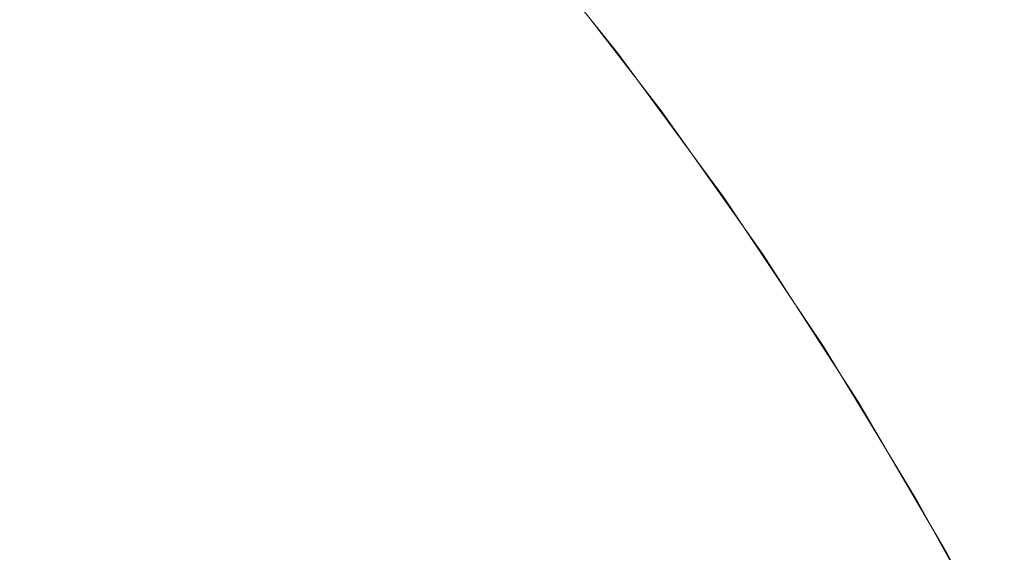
# Model space of a CAD drawing. Header units: centimetres. Extents: x -26 to 27.3, y -25.3 to -23.5.
# Tile 197 of 200: x 27.2742 to 27.2981, y -23.5111 to -23.4982. Entities that reach past the tile are written whole.
import ezdxf

# ---------------------------------------------------------------- set-up
doc = ezdxf.new("R2010")
doc.units = ezdxf.units.CM
doc.header["$LTSCALE"] = 2.54
doc.layers.add('Lucido design-1', color=7, linetype='Continuous')

# ---------------------------------------------------------------- blocks, each defined once
blk = doc.blocks.new('Gruppo-4-1')
at = {"color": 7, "linetype": 'Continuous', "lineweight": 9}
for points, invisible_edges in [([(27.277588, -23.49449, -350.015332), (27.280302, -23.497445, -350.015332), (27.279233, -23.498386, -350.019194), (27.27656, -23.495475, -350.019194)], 15), ([(27.283367, -23.494748, -349.999363), (27.286065, -23.497948, -349.999363), (27.285463, -23.498434, -350.00342), (27.282786, -23.495259, -350.00342)], 15), ([(27.2731, -23.496141, -349.339392), (27.27582, -23.498982, -349.339392), (27.277096, -23.497813, -349.343202), (27.274324, -23.494917, -349.343202)], 15), ([(27.279289, -23.495804, -349.35101), (27.282018, -23.498915, -349.35101), (27.282966, -23.498119, -349.354995), (27.280202, -23.494967, -349.354995)], 15), ([(27.282786, -23.495259, -350.00342), (27.285463, -23.498434, -350.00342), (27.284732, -23.499024, -350.007438), (27.282081, -23.49588, -350.007438)], 15), ([(27.27656, -23.495475, -350.019194), (27.279233, -23.498386, -350.019194), (27.278047, -23.49943, -350.02299), (27.275419, -23.496569, -350.02299)], 15), ([(27.285758, -23.495777, -349.375446), (27.288481, -23.499171, -349.375446), (27.288651, -23.499041, -349.379592), (27.285921, -23.49564, -349.379592)], 15), ([(27.288026, -23.498187, -349.382667), (27.285957, -23.495609, -349.382667), (27.285921, -23.49564, -349.379592), (27.288651, -23.499041, -349.379592)], 14), ([(27.278253, -23.496752, -349.347077), (27.280942, -23.499818, -349.347077), (27.282018, -23.498915, -349.35101), (27.279289, -23.495804, -349.35101)], 15), ([(27.282081, -23.49588, -350.007438), (27.284732, -23.499024, -350.007438), (27.283873, -23.499717, -350.011411), (27.281252, -23.496609, -350.011411)], 15), ([(27.285462, -23.496025, -349.37131), (27.288175, -23.499406, -349.37131), (27.288481, -23.499171, -349.375446), (27.285758, -23.495777, -349.375446)], 15), ([(27.271763, -23.497478, -349.335655), (27.274425, -23.50026, -349.335655), (27.27582, -23.498982, -349.339392), (27.2731, -23.496141, -349.339392)], 15), ([(27.285034, -23.496384, -349.367189), (27.287732, -23.499745, -349.367189), (27.288175, -23.499406, -349.37131), (27.285462, -23.496025, -349.37131)], 15), ([(27.284475, -23.496853, -349.363092), (27.287154, -23.50019, -349.363092), (27.287732, -23.499745, -349.367189), (27.285034, -23.496384, -349.367189)], 15), ([(27.275419, -23.496569, -350.02299), (27.278047, -23.49943, -350.02299), (27.276745, -23.500575, -350.026716), (27.274167, -23.497769, -350.026716)], 15), ([(27.281252, -23.496609, -350.011411), (27.283873, -23.499717, -350.011411), (27.282889, -23.500512, -350.015332), (27.280302, -23.497445, -350.015332)], 15), ([(27.277096, -23.497813, -349.343202), (27.27974, -23.500827, -349.343202), (27.280942, -23.499818, -349.347077), (27.278253, -23.496752, -349.347077)], 15), ([(27.283786, -23.497431, -349.359025), (27.286439, -23.500738, -349.359025), (27.287154, -23.50019, -349.363092), (27.284475, -23.496853, -349.363092)], 15), ([(27.287083, -23.497126, -349.987027), (27.289676, -23.500481, -349.987027), (27.289462, -23.500639, -349.991159), (27.286876, -23.497293, -349.991159)], 15), ([(27.288024, -23.498188, -349.982667), (27.289753, -23.500425, -349.982667), (27.289676, -23.500481, -349.987027), (27.287083, -23.497126, -349.987027)], 14), ([(27.286876, -23.497293, -349.991159), (27.289462, -23.500639, -349.991159), (27.289111, -23.500899, -349.995273), (27.286536, -23.497567, -349.995273)], 15), ([(27.270314, -23.498927, -349.331997), (27.272916, -23.501644, -349.331997), (27.274425, -23.50026, -349.335655), (27.271763, -23.497478, -349.335655)], 15), ([(27.280302, -23.497445, -350.015332), (27.282889, -23.500512, -350.015332), (27.28178, -23.501407, -350.019194), (27.279233, -23.498386, -350.019194)], 15), ([(27.282966, -23.498119, -349.354995), (27.28559, -23.501389, -349.354995), (27.286439, -23.500738, -349.359025), (27.283786, -23.497431, -349.359025)], 15), ([(27.286536, -23.497567, -349.995273), (27.289111, -23.500899, -349.995273), (27.288624, -23.501259, -349.999363), (27.286065, -23.497948, -349.999363)], 15), ([(27.274167, -23.497769, -350.026716), (27.276745, -23.500575, -350.026716), (27.275331, -23.50182, -350.030363), (27.272807, -23.499072, -350.030363)], 15), ([(27.27582, -23.498982, -349.339392), (27.278413, -23.50194, -349.339392), (27.27974, -23.500827, -349.343202), (27.277096, -23.497813, -349.343202)], 15), ([(27.286065, -23.497948, -349.999363), (27.288624, -23.501259, -349.999363), (27.288002, -23.501719, -350.00342), (27.285463, -23.498434, -350.00342)], 15), ([(27.282018, -23.498915, -349.35101), (27.284608, -23.502143, -349.35101), (27.28559, -23.501389, -349.354995), (27.282966, -23.498119, -349.354995)], 15), ([(27.288024, -23.498188, -349.982667), (27.288026, -23.498187, -349.382667), (27.288688, -23.499012, -349.382667)], 9), ([(27.288688, -23.499012, -349.382667), (27.289753, -23.500425, -349.982667), (27.288024, -23.498188, -349.982667)], 9), ([(27.288651, -23.499041, -349.379592), (27.288688, -23.499012, -349.382667), (27.288026, -23.498187, -349.382667)], 9), ([(27.279233, -23.498386, -350.019194), (27.28178, -23.501407, -350.019194), (27.280551, -23.5024, -350.02299), (27.278047, -23.49943, -350.02299)], 15), ([(27.285463, -23.498434, -350.00342), (27.288002, -23.501719, -350.00342), (27.287247, -23.502278, -350.007438), (27.284732, -23.499024, -350.007438)], 15), ([(27.274425, -23.50026, -349.335655), (27.276964, -23.503155, -349.335655), (27.278413, -23.50194, -349.339392), (27.27582, -23.498982, -349.339392)], 15), ([(27.280942, -23.499818, -349.347077), (27.283494, -23.502998, -349.347077), (27.284608, -23.502143, -349.35101), (27.282018, -23.498915, -349.35101)], 15), ([(27.284732, -23.499024, -350.007438), (27.287247, -23.502278, -350.007438), (27.28636, -23.502934, -350.011411), (27.283873, -23.499717, -350.011411)], 15), ([(27.288481, -23.499171, -349.375446), (27.291054, -23.50268, -349.375446), (27.291229, -23.502557, -349.379592), (27.288651, -23.499041, -349.379592)], 15), ([(27.290501, -23.501484, -349.382667), (27.288688, -23.499012, -349.382667), (27.288651, -23.499041, -349.379592), (27.291229, -23.502557, -349.379592)], 14), ([(27.288688, -23.499012, -349.382667), (27.290502, -23.501484, -349.982667), (27.289753, -23.500425, -349.982667)], 9), ([(27.288688, -23.499012, -349.382667), (27.290501, -23.501484, -349.382667), (27.290502, -23.501484, -349.982667)], 10), ([(27.272807, -23.499072, -350.030363), (27.275331, -23.50182, -350.030363), (27.273807, -23.503161, -350.033928), (27.271342, -23.500477, -350.033928)], 15), ([(27.288175, -23.499406, -349.37131), (27.290738, -23.502901, -349.37131), (27.291054, -23.50268, -349.375446), (27.288481, -23.499171, -349.375446)], 15), ([(27.278047, -23.49943, -350.02299), (27.280551, -23.5024, -350.02299), (27.279202, -23.503489, -350.026716), (27.276745, -23.500575, -350.026716)], 15), ([(27.287732, -23.499745, -349.367189), (27.290281, -23.503222, -349.367189), (27.290738, -23.502901, -349.37131), (27.288175, -23.499406, -349.37131)], 15), ([(27.283873, -23.499717, -350.011411), (27.28636, -23.502934, -350.011411), (27.285342, -23.503687, -350.015332), (27.282889, -23.500512, -350.015332)], 15), ([(27.287154, -23.50019, -349.363092), (27.289683, -23.50364, -349.363092), (27.290281, -23.503222, -349.367189), (27.287732, -23.499745, -349.367189)], 15), ([(27.27974, -23.500827, -349.343202), (27.282249, -23.503953, -349.343202), (27.283494, -23.502998, -349.347077), (27.280942, -23.499818, -349.347077)], 15), ([(27.286439, -23.500738, -349.359025), (27.288946, -23.504156, -349.359025), (27.289683, -23.50364, -349.363092), (27.287154, -23.50019, -349.363092)], 15), ([(27.272916, -23.501644, -349.331997), (27.275396, -23.504472, -349.331997), (27.276964, -23.503155, -349.335655), (27.274425, -23.50026, -349.335655)], 15), ([(27.289676, -23.500481, -349.987027), (27.289753, -23.500425, -349.982667), (27.290502, -23.501484, -349.982667)], 9), ([(27.276745, -23.500575, -350.026716), (27.279202, -23.503489, -350.026716), (27.277736, -23.504672, -350.030363), (27.275331, -23.50182, -350.030363)], 15), ([(27.282889, -23.500512, -350.015332), (27.285342, -23.503687, -350.015332), (27.284197, -23.504534, -350.019194), (27.28178, -23.501407, -350.019194)], 15), ([(27.289462, -23.500639, -349.991159), (27.291905, -23.504093, -349.991159), (27.291543, -23.504337, -349.995273), (27.289111, -23.500899, -349.995273)], 15), ([(27.289676, -23.500481, -349.987027), (27.292125, -23.503944, -349.987027), (27.291905, -23.504093, -349.991159), (27.289462, -23.500639, -349.991159)], 15), ([(27.290502, -23.501484, -349.982667), (27.292204, -23.503891, -349.982667), (27.292125, -23.503944, -349.987027), (27.289676, -23.500481, -349.987027)], 14), ([(27.278413, -23.50194, -349.339392), (27.280875, -23.505007, -349.339392), (27.282249, -23.503953, -349.343202), (27.27974, -23.500827, -349.343202)], 15), ([(27.28559, -23.501389, -349.354995), (27.28807, -23.50477, -349.354995), (27.288946, -23.504156, -349.359025), (27.286439, -23.500738, -349.359025)], 15), ([(27.289111, -23.500899, -349.995273), (27.291543, -23.504337, -349.995273), (27.291041, -23.504677, -349.999363), (27.288624, -23.501259, -349.999363)], 15), ([(27.28178, -23.501407, -350.019194), (27.284197, -23.504534, -350.019194), (27.282926, -23.505473, -350.02299), (27.280551, -23.5024, -350.02299)], 15), ([(27.284608, -23.502143, -349.35101), (27.287055, -23.50548, -349.35101), (27.28807, -23.50477, -349.354995), (27.28559, -23.501389, -349.354995)], 15), ([(27.288624, -23.501259, -349.999363), (27.291041, -23.504677, -349.999363), (27.2904, -23.50511, -350.00342), (27.288002, -23.501719, -350.00342)], 15), ([(27.271292, -23.503131, -349.328425), (27.273709, -23.505887, -349.328425), (27.275396, -23.504472, -349.331997), (27.272916, -23.501644, -349.331997)], 15), ([(27.291229, -23.502557, -349.379592), (27.291268, -23.50253, -349.382667), (27.290501, -23.501484, -349.382667)], 9), ([(27.292204, -23.503891, -349.982667), (27.290501, -23.501484, -349.382667), (27.291268, -23.50253, -349.382667)], 9), ([(27.292204, -23.503891, -349.982667), (27.290502, -23.501484, -349.982667), (27.290501, -23.501484, -349.382667)], 10), ([(27.275331, -23.50182, -350.030363), (27.277736, -23.504672, -350.030363), (27.276157, -23.505948, -350.033928), (27.273807, -23.503161, -350.033928)], 15), ([(27.288002, -23.501719, -350.00342), (27.2904, -23.50511, -350.00342), (27.289622, -23.505636, -350.007438), (27.287247, -23.502278, -350.007438)], 15), ([(27.276964, -23.503155, -349.335655), (27.279375, -23.506158, -349.335655), (27.280875, -23.505007, -349.339392), (27.278413, -23.50194, -349.339392)], 15), ([(27.283494, -23.502998, -349.347077), (27.285905, -23.506286, -349.347077), (27.287055, -23.50548, -349.35101), (27.284608, -23.502143, -349.35101)], 15), ([(27.287247, -23.502278, -350.007438), (27.289622, -23.505636, -350.007438), (27.288707, -23.506254, -350.011411), (27.28636, -23.502934, -350.011411)], 15), ([(27.280551, -23.5024, -350.02299), (27.282926, -23.505473, -350.02299), (27.281532, -23.506504, -350.026716), (27.279202, -23.503489, -350.026716)], 15), ([(27.291054, -23.50268, -349.375446), (27.293472, -23.506298, -349.375446), (27.293652, -23.506183, -349.379592), (27.291229, -23.502557, -349.379592)], 15), ([(27.292802, -23.504826, -349.382667), (27.291268, -23.50253, -349.382667), (27.291229, -23.502557, -349.379592), (27.293652, -23.506183, -349.379592)], 14), ([(27.291268, -23.50253, -349.382667), (27.292806, -23.504824, -349.982667), (27.292204, -23.503891, -349.982667)], 9), ([(27.291268, -23.50253, -349.382667), (27.292802, -23.504826, -349.382667), (27.292806, -23.504824, -349.982667)], 10), ([(27.290738, -23.502901, -349.37131), (27.293146, -23.506506, -349.37131), (27.293472, -23.506298, -349.375446), (27.291054, -23.50268, -349.375446)], 15), ([(27.282249, -23.503953, -349.343202), (27.284619, -23.507186, -349.343202), (27.285905, -23.506286, -349.347077), (27.283494, -23.502998, -349.347077)], 15), ([(27.28636, -23.502934, -350.011411), (27.288707, -23.506254, -350.011411), (27.287659, -23.506962, -350.015332), (27.285342, -23.503687, -350.015332)], 15), ([(27.290281, -23.503222, -349.367189), (27.292676, -23.506806, -349.367189), (27.293146, -23.506506, -349.37131), (27.290738, -23.502901, -349.37131)], 15), ([(27.273807, -23.503161, -350.033928), (27.276157, -23.505948, -350.033928), (27.274467, -23.507312, -350.037403), (27.272177, -23.504596, -350.037403)], 15), ([(27.275396, -23.504472, -349.331997), (27.27775, -23.507405, -349.331997), (27.279375, -23.506158, -349.335655), (27.276964, -23.503155, -349.335655)], 15), ([(27.289683, -23.50364, -349.363092), (27.292061, -23.507197, -349.363092), (27.292676, -23.506806, -349.367189), (27.290281, -23.503222, -349.367189)], 15), ([(27.279202, -23.503489, -350.026716), (27.281532, -23.506504, -350.026716), (27.280018, -23.507624, -350.030363), (27.277736, -23.504672, -350.030363)], 15), ([(27.285342, -23.503687, -350.015332), (27.287659, -23.506962, -350.015332), (27.286479, -23.50776, -350.019194), (27.284197, -23.504534, -350.019194)], 15), ([(27.288946, -23.504156, -349.359025), (27.291301, -23.507681, -349.359025), (27.292061, -23.507197, -349.363092), (27.289683, -23.50364, -349.363092)], 15), ([(27.280875, -23.505007, -349.339392), (27.283201, -23.508179, -349.339392), (27.284619, -23.507186, -349.343202), (27.282249, -23.503953, -349.343202)], 15), ([(27.292125, -23.503944, -349.987027), (27.294425, -23.507507, -349.987027), (27.294198, -23.507647, -349.991159), (27.291905, -23.504093, -349.991159)], 15), ([(27.292125, -23.503944, -349.987027), (27.292204, -23.503891, -349.982667), (27.292806, -23.504824, -349.982667)], 9), ([(27.292806, -23.504824, -349.982667), (27.294506, -23.507457, -349.982667), (27.294425, -23.507507, -349.987027), (27.292125, -23.503944, -349.987027)], 14), ([(27.28807, -23.50477, -349.354995), (27.290399, -23.508256, -349.354995), (27.291301, -23.507681, -349.359025), (27.288946, -23.504156, -349.359025)], 15), ([(27.291905, -23.504093, -349.991159), (27.294198, -23.507647, -349.991159), (27.293827, -23.507876, -349.995273), (27.291543, -23.504337, -349.995273)], 15), ([(27.273709, -23.505887, -349.328425), (27.276003, -23.508745, -349.328425), (27.27775, -23.507405, -349.331997), (27.275396, -23.504472, -349.331997)], 15), ([(27.291543, -23.504337, -349.995273), (27.293827, -23.507876, -349.995273), (27.293311, -23.508193, -349.999363), (27.291041, -23.504677, -349.999363)], 15), ([(27.272177, -23.504596, -350.037403), (27.274467, -23.507312, -350.037403), (27.272669, -23.508764, -350.040783), (27.270442, -23.506123, -350.040783)], 15), ([(27.277736, -23.504672, -350.030363), (27.280018, -23.507624, -350.030363), (27.278386, -23.508832, -350.033928), (27.276157, -23.505948, -350.033928)], 15), ([(27.284197, -23.504534, -350.019194), (27.286479, -23.50776, -350.019194), (27.28517, -23.508645, -350.02299), (27.282926, -23.505473, -350.02299)], 15), ([(27.291041, -23.504677, -349.999363), (27.293311, -23.508193, -349.999363), (27.292652, -23.508599, -350.00342), (27.2904, -23.50511, -350.00342)], 15), ([(27.287055, -23.50548, -349.35101), (27.289355, -23.508921, -349.35101), (27.290399, -23.508256, -349.354995), (27.28807, -23.50477, -349.354995)], 15), ([(27.292806, -23.504824, -349.982667), (27.292802, -23.504826, -349.382667), (27.293692, -23.506158, -349.382667)], 9), ([(27.293652, -23.506183, -349.379592), (27.293692, -23.506158, -349.382667), (27.292802, -23.504826, -349.382667)], 9), ([(27.293692, -23.506158, -349.382667), (27.294506, -23.507457, -349.982667), (27.292806, -23.504824, -349.982667)], 9), ([(27.279375, -23.506158, -349.335655), (27.281652, -23.509264, -349.335655), (27.283201, -23.508179, -349.339392), (27.280875, -23.505007, -349.339392)], 15), ([(27.2904, -23.50511, -350.00342), (27.292652, -23.508599, -350.00342), (27.291852, -23.509091, -350.007438), (27.289622, -23.505636, -350.007438)], 15), ([(27.282926, -23.505473, -350.02299), (27.28517, -23.508645, -350.02299), (27.283733, -23.509616, -350.026716), (27.281532, -23.506504, -350.026716)], 15), ([(27.285905, -23.506286, -349.347077), (27.28817, -23.509676, -349.347077), (27.289355, -23.508921, -349.35101), (27.287055, -23.50548, -349.35101)], 15), ([(27.289622, -23.505636, -350.007438), (27.291852, -23.509091, -350.007438), (27.290912, -23.50967, -350.011411), (27.288707, -23.506254, -350.011411)], 15), ([(27.271907, -23.507399, -349.324944), (27.274137, -23.510177, -349.324944), (27.276003, -23.508745, -349.328425), (27.273709, -23.505887, -349.328425)], 15), ([(27.276157, -23.505948, -350.033928), (27.278386, -23.508832, -350.033928), (27.276639, -23.510123, -350.037403), (27.274467, -23.507312, -350.037403)], 15), ([(27.27775, -23.507405, -349.331997), (27.279974, -23.510439, -349.331997), (27.281652, -23.509264, -349.335655), (27.279375, -23.506158, -349.335655)], 15), ([(27.293472, -23.506298, -349.375446), (27.29573, -23.510019, -349.375446), (27.295915, -23.509912, -349.379592), (27.293652, -23.506183, -349.379592)], 15), ([(27.294965, -23.508256, -349.382667), (27.293692, -23.506158, -349.382667), (27.293652, -23.506183, -349.379592), (27.295915, -23.509912, -349.379592)], 14), ([(27.293692, -23.506158, -349.382667), (27.294965, -23.508256, -349.382667), (27.294972, -23.508251, -349.982667), (27.294506, -23.507457, -349.982667)], 10), ([(27.284619, -23.507186, -349.343202), (27.286846, -23.510519, -349.343202), (27.28817, -23.509676, -349.347077), (27.285905, -23.506286, -349.347077)], 15), ([(27.288707, -23.506254, -350.011411), (27.290912, -23.50967, -350.011411), (27.289835, -23.510333, -350.015332), (27.287659, -23.506962, -350.015332)], 15), ([(27.293146, -23.506506, -349.37131), (27.295395, -23.510211, -349.37131), (27.29573, -23.510019, -349.375446), (27.293472, -23.506298, -349.375446)], 15), ([(27.281532, -23.506504, -350.026716), (27.283733, -23.509616, -350.026716), (27.282172, -23.510671, -350.030363), (27.280018, -23.507624, -350.030363)], 15), ([(27.292676, -23.506806, -349.367189), (27.294912, -23.510491, -349.367189), (27.295395, -23.510211, -349.37131), (27.293146, -23.506506, -349.37131)], 15), ([(27.292061, -23.507197, -349.363092), (27.29428, -23.510855, -349.363092), (27.294912, -23.510491, -349.367189), (27.292676, -23.506806, -349.367189)], 15), ([(27.287659, -23.506962, -350.015332), (27.289835, -23.510333, -350.015332), (27.288622, -23.51108, -350.019194), (27.286479, -23.50776, -350.019194)], 15), ([(27.274467, -23.507312, -350.037403), (27.276639, -23.510123, -350.037403), (27.274781, -23.511497, -350.040783), (27.272669, -23.508764, -350.040783)], 15), ([(27.283201, -23.508179, -349.339392), (27.285386, -23.51145, -349.339392), (27.286846, -23.510519, -349.343202), (27.284619, -23.507186, -349.343202)], 15), ([(27.291301, -23.507681, -349.359025), (27.2935, -23.511305, -349.359025), (27.29428, -23.510855, -349.363092), (27.292061, -23.507197, -349.363092)], 15), ([(27.276003, -23.508745, -349.328425), (27.278171, -23.511701, -349.328425), (27.279974, -23.510439, -349.331997), (27.27775, -23.507405, -349.331997)], 15), ([(27.280018, -23.507624, -350.030363), (27.282172, -23.510671, -350.030363), (27.280491, -23.511807, -350.033928), (27.278386, -23.508832, -350.033928)], 15), ([(27.294425, -23.507507, -349.987027), (27.296571, -23.511165, -349.987027), (27.296339, -23.511295, -349.991159), (27.294198, -23.507647, -349.991159)], 15), ([(27.294425, -23.507507, -349.987027), (27.294506, -23.507457, -349.982667), (27.294972, -23.508251, -349.982667)], 9), ([(27.294972, -23.508251, -349.982667), (27.296654, -23.511119, -349.982667), (27.296571, -23.511165, -349.987027), (27.294425, -23.507507, -349.987027)], 14), ([(27.286479, -23.50776, -350.019194), (27.288622, -23.51108, -350.019194), (27.287276, -23.511909, -350.02299), (27.28517, -23.508645, -350.02299)], 15), ([(27.290399, -23.508256, -349.354995), (27.292574, -23.51184, -349.354995), (27.2935, -23.511305, -349.359025), (27.291301, -23.507681, -349.359025)], 15), ([(27.294198, -23.507647, -349.991159), (27.296339, -23.511295, -349.991159), (27.295958, -23.511508, -349.995273), (27.293827, -23.507876, -349.995273)], 15), ([(27.293827, -23.507876, -349.995273), (27.295958, -23.511508, -349.995273), (27.295429, -23.511803, -349.999363), (27.293311, -23.508193, -349.999363)], 15), ([(27.281652, -23.509264, -349.335655), (27.283791, -23.512466, -349.335655), (27.285386, -23.51145, -349.339392), (27.283201, -23.508179, -349.339392)], 15), ([(27.289355, -23.508921, -349.35101), (27.291502, -23.512459, -349.35101), (27.292574, -23.51184, -349.354995), (27.290399, -23.508256, -349.354995)], 15), ([(27.293311, -23.508193, -349.999363), (27.295429, -23.511803, -349.999363), (27.294754, -23.51218, -350.00342), (27.292652, -23.508599, -350.00342)], 15), ([(27.294972, -23.508251, -349.982667), (27.294965, -23.508256, -349.382667), (27.295956, -23.509888, -349.382667)], 9), ([(27.295915, -23.509912, -349.379592), (27.295956, -23.509888, -349.382667), (27.294965, -23.508256, -349.382667)], 9), ([(27.295956, -23.509888, -349.382667), (27.296654, -23.511119, -349.982667), (27.294972, -23.508251, -349.982667)], 9), ([(27.272669, -23.508764, -350.040783), (27.274781, -23.511497, -350.040783), (27.272816, -23.512951, -350.044062), (27.270767, -23.5103, -350.044062)], 15), ([(27.274137, -23.510177, -349.324944), (27.276244, -23.51305, -349.324944), (27.278171, -23.511701, -349.328425), (27.276003, -23.508745, -349.328425)], 15), ([(27.28517, -23.508645, -350.02299), (27.287276, -23.511909, -350.02299), (27.2858, -23.512818, -350.026716), (27.283733, -23.509616, -350.026716)], 15), ([(27.292652, -23.508599, -350.00342), (27.294754, -23.51218, -350.00342), (27.293933, -23.512639, -350.007438), (27.291852, -23.509091, -350.007438)], 15), ([(27.278386, -23.508832, -350.033928), (27.280491, -23.511807, -350.033928), (27.278691, -23.513024, -350.037403), (27.276639, -23.510123, -350.037403)], 15), ([(27.28817, -23.509676, -349.347077), (27.290285, -23.513162, -349.347077), (27.291502, -23.512459, -349.35101), (27.289355, -23.508921, -349.35101)], 15), ([(27.279974, -23.510439, -349.331997), (27.282064, -23.513566, -349.331997), (27.283791, -23.512466, -349.335655), (27.281652, -23.509264, -349.335655)], 15), ([(27.291852, -23.509091, -350.007438), (27.293933, -23.512639, -350.007438), (27.29297, -23.513177, -350.011411), (27.290912, -23.50967, -350.011411)], 15), ([(27.283733, -23.509616, -350.026716), (27.2858, -23.512818, -350.026716), (27.284196, -23.513806, -350.030363), (27.282172, -23.510671, -350.030363)], 15), ([(27.286846, -23.510519, -349.343202), (27.288926, -23.513946, -349.343202), (27.290285, -23.513162, -349.347077), (27.28817, -23.509676, -349.347077)], 15), ([(27.290912, -23.50967, -350.011411), (27.29297, -23.513177, -350.011411), (27.291865, -23.513794, -350.015332), (27.289835, -23.510333, -350.015332)], 15), ([(27.29573, -23.510019, -349.375446), (27.297823, -23.513834, -349.375446), (27.298012, -23.513735, -349.379592), (27.295915, -23.509912, -349.379592)], 15), ([(27.296986, -23.511765, -349.382667), (27.295956, -23.509888, -349.382667), (27.295915, -23.509912, -349.379592)], 10), ([(27.295915, -23.509912, -349.379592), (27.298012, -23.513735, -349.379592), (27.298054, -23.513713, -349.382667), (27.296986, -23.511765, -349.382667)], 11), ([(27.295956, -23.509888, -349.382667), (27.296986, -23.511765, -349.382667), (27.296995, -23.51176, -349.982667), (27.296654, -23.511119, -349.982667)], 10), ([(27.272155, -23.511698, -349.321563), (27.274197, -23.514484, -349.321563), (27.276244, -23.51305, -349.324944), (27.274137, -23.510177, -349.324944)], 15), ([(27.276639, -23.510123, -350.037403), (27.278691, -23.513024, -350.037403), (27.276776, -23.514318, -350.040783), (27.274781, -23.511497, -350.040783)], 15), ([(27.294912, -23.510491, -349.367189), (27.296985, -23.51427, -349.367189), (27.29748, -23.514012, -349.37131), (27.295395, -23.510211, -349.37131)], 15), ([(27.295395, -23.510211, -349.37131), (27.29748, -23.514012, -349.37131), (27.297823, -23.513834, -349.375446), (27.29573, -23.510019, -349.375446)], 15), ([(27.278171, -23.511701, -349.328425), (27.280207, -23.514749, -349.328425), (27.282064, -23.513566, -349.331997), (27.279974, -23.510439, -349.331997)], 15), ([(27.289835, -23.510333, -350.015332), (27.291865, -23.513794, -350.015332), (27.290622, -23.514488, -350.019194), (27.288622, -23.51108, -350.019194)], 15), ([(27.282172, -23.510671, -350.030363), (27.284196, -23.513806, -350.030363), (27.282467, -23.51487, -350.033928), (27.280491, -23.511807, -350.033928)], 15), ([(27.285386, -23.51145, -349.339392), (27.287427, -23.514812, -349.339392), (27.288926, -23.513946, -349.343202), (27.286846, -23.510519, -349.343202)], 15), ([(27.29428, -23.510855, -349.363092), (27.296338, -23.514606, -349.363092), (27.296985, -23.51427, -349.367189), (27.294912, -23.510491, -349.367189)], 15), ([(27.2935, -23.511305, -349.359025), (27.295539, -23.515022, -349.359025), (27.296338, -23.514606, -349.363092), (27.29428, -23.510855, -349.363092)], 15), ([(27.288622, -23.51108, -350.019194), (27.290622, -23.514488, -350.019194), (27.289242, -23.515259, -350.02299), (27.287276, -23.511909, -350.02299)], 15)]:
    blk.add_3dface(points, dxfattribs=dict(at, invisible_edges=invisible_edges))

msp = doc.modelspace()

# ---------------------------------------------------------------- block references
at = {"layer": 'Lucido design-1', "color": 7}
msp.add_blockref('Gruppo-4-1', (0, 0), dxfattribs=at)

doc.saveas('drawing.dxf')
